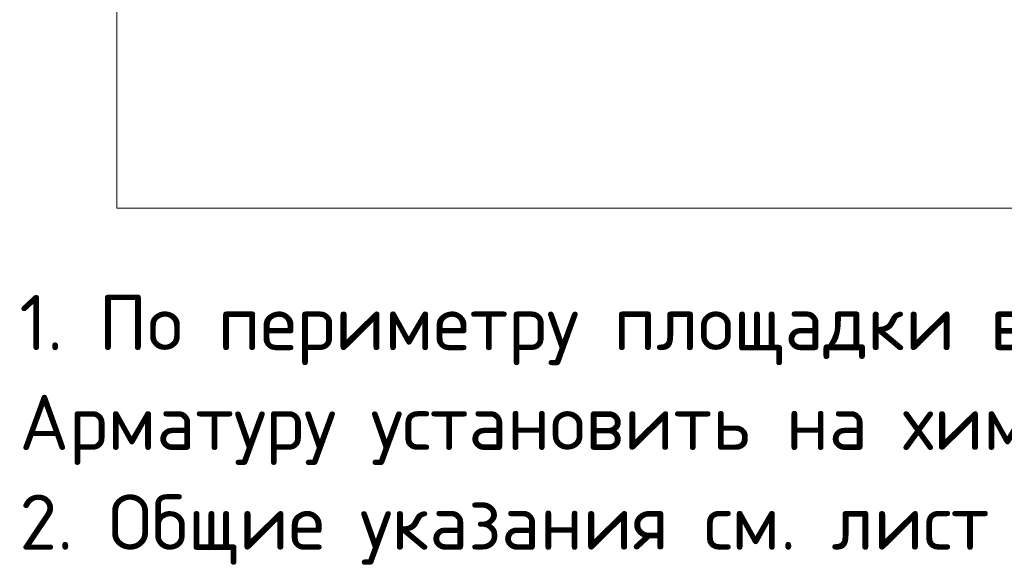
# Model space of a CAD drawing. Header units: millimetres. Extents: x -5 to 21000, y 0 to 14850.
# Tile 5 of 26: x 11501 to 13998, y 3155 to 4544. Entities that reach past the tile are written whole.
import ezdxf

# ---------------------------------------------------------------- set-up
doc = ezdxf.new("R2010")
doc.units = ezdxf.units.MM
doc.layers.add('Standard', color=7, linetype='Continuous', lineweight=25)

msp = doc.modelspace()

# ---------------------------------------------------------------- linework, layer by layer
at = {"layer": 'Standard', "color": 7, "linetype": 'Continuous', "lineweight": 13, "transparency": 33554687}
msp.add_lwpolyline([(20542.5, 6238.6), (11746.9, 6238.6), (11746.9, 4065.8), (20542.5, 4065.8), (20542.5, 6238.6)], dxfattribs=at)

# ---------------------------------------------------------------- texts
at = {"layer": 'Standard', "color": 7, "linetype": 'Continuous', "lineweight": 13, "transparency": 33554687, "insert": (11500, 3845.3), "char_height": 140, "width": 6253.45, "attachment_point": 1, "line_spacing_factor": 1.084337}
msp.add_mtext('\\A1;{\\fISOCPEUR|i0|b0;\\H139.999998;\\W1.000000;\\C7;1. По периметру площадки в стене выполнить шпонку}\\P{\\fISOCPEUR|i0|b0;\\H139.999998;\\W1.000000;\\C7;Арматуру установить на хим. анкер Hilti HIT-HY 200-A (или аналог)}\\P{\\fISOCPEUR|i0|b0;\\H139.999998;\\W1.000000;\\C7;2. Общие указания см. лист 1}\\P', dxfattribs=at)

doc.saveas('drawing.dxf')
